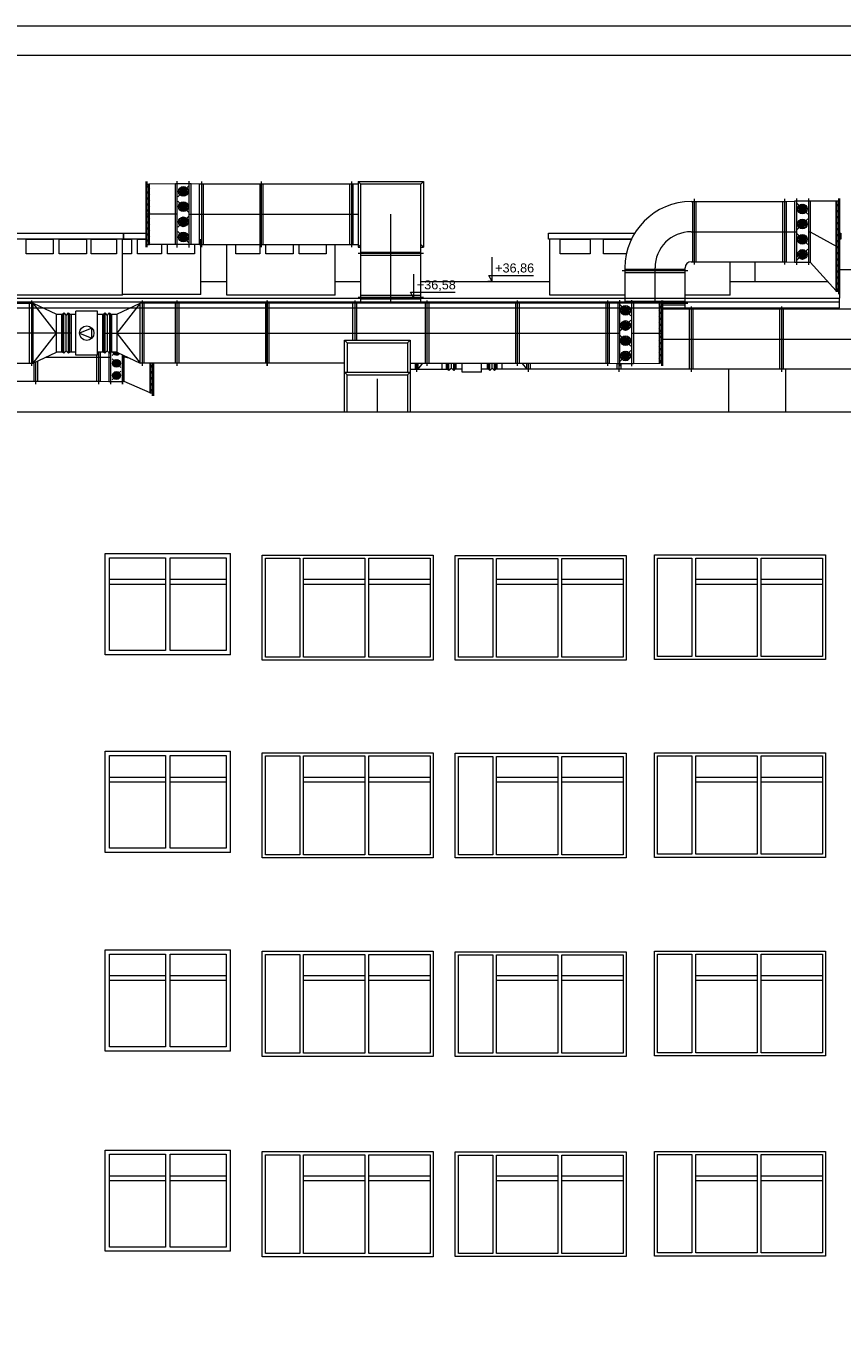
# Paper-space layout 'A-43 ELEWACJE' of a CAD drawing. Header units: millimetres. Extents: x -1100 to 1100, y 0 to 900.
# Tile 12 of 24: x 214 to 349, y 685 to 900. Entities that reach past the tile are written whole.
import ezdxf
from ezdxf.xclip import XClip

# ---------------------------------------------------------------- set-up
doc = ezdxf.new("R2010")
doc.units = ezdxf.units.MM
doc.header["$MEASUREMENT"] = 0
doc.header["$XCLIPFRAME"] = 0
for name, pattern in [('DASHDOT', [254, 127, -63.5, 0, -63.5]), ('DASHED', [2000, 1000, -1000]), ('DO', [40000, 30000, -5000, 0, -5000])]:
    doc.linetypes.add(name, pattern=pattern)
for name, color, linetype, lineweight in [('A_Arkusz_Nr_pióra__1', 7, 'Continuous', 20), ('A_ściany_Nr_pióra__1', 7, 'Continuous', 20), ('A_ściany_Nr_pióra__2', 8, 'Continuous', 13), ('A_ściany_Nr_pióra__3', 252, 'Continuous', 13)]:
    doc.layers.add(name, color=color, linetype=linetype, lineweight=lineweight)
for name, color, linetype, lineweight, true_color in [('A_sanitarne_Nr_pióra__6', 7, 'Continuous', 13, 0xa9a9a9), ('A_wymiary_Nr_pióra__7', 7, 'Continuous', 18, 0x171717), ('A_ściany_Nr_pióra__7', 7, 'Continuous', 18, 0x171717)]:
    doc.layers.add(name, color=color, linetype=linetype, lineweight=lineweight, true_color=true_color)
doc.styles.add('STYL_AUTOMATYCZNY_4', font='arial.ttf')

# ---------------------------------------------------------------- blocks, each defined once
blk = doc.blocks.new('Rysunek_3_3', base_point=(-1601.65, 1773.94))
at = {"layer": 'A_sanitarne_Nr_pióra__6', "color": 253, "linetype": 'Continuous', "lineweight": 13, "true_color": 0xa9a9a9}
for p, q in [((233.65, 863.26), (233.65, 874.16)), ((233.8, 863.26), (233.8, 874.16)), ((233.8, 873.71), (234.2, 873.71)), ((238.5, 873.76), (234.1, 873.71)), ((234.1, 863.71), (234.1, 873.71)), ((234.2, 863.71), (234.2, 873.71)), ((238.5, 863.66), (238.5, 873.76)), ((241.1, 873.76), (238.5, 873.76)), ((238.8, 863.21), (238.8, 874.21)), ((238.91, 871.61), (240.69, 873.39)), ((238.99, 872.5), (240.61, 872.5)), ((239.03, 872.75), (240.57, 872.25)), ((239.03, 872.25), (240.57, 872.75)), ((239.15, 872.97), (240.45, 872.03)), ((239.15, 872.03), (240.45, 872.97)), ((239.32, 873.15), (240.27, 871.85)), ((239.32, 871.85), (240.27, 873.15)), ((239.55, 873.27), (240.05, 871.73)), ((239.55, 871.73), (240.05, 873.27)), ((239.8, 873.31), (239.8, 871.69)), ((240.8, 863.21), (240.8, 874.21)), ((242.5, 873.71), (241.1, 873.76)), ((241.1, 863.66), (241.1, 873.76)), ((242.5, 863.71), (242.5, 873.71)), ((268.85, 873.71), (242.5, 873.71)), ((242.8, 874.16), (242.8, 863.26)), ((243.1, 873.71), (243.1, 863.71)), ((252.5, 873.71), (252.5, 863.71)), ((252.8, 863.26), (252.8, 874.16)), ((253.1, 863.71), (253.1, 873.71)), ((267.5, 863.71), (267.5, 873.71)), ((267.8, 863.26), (267.8, 874.16)), ((268, 873.71), (268, 863.71)), ((268.85, 874.16), (269.3, 873.71)), ((268.85, 874.16), (279.75, 874.16)), ((268.85, 874.16), (268.85, 863.26)), ((279.3, 873.71), (269.3, 873.71)), ((269.3, 853.96), (269.3, 873.71)), ((279.3, 873.71), (279.75, 874.16)), ((279.3, 853.96), (279.3, 873.71)), ((279.75, 874.16), (279.75, 863.26)), ((240.69, 869.08), (238.91, 870.87)), ((238.99, 869.98), (240.61, 869.98)), ((239.03, 870.22), (240.57, 869.73)), ((239.03, 869.73), (240.57, 870.22)), ((239.15, 870.45), (240.45, 869.5)), ((239.15, 869.5), (240.45, 870.45)), ((239.32, 870.63), (240.27, 869.32)), ((239.32, 869.32), (240.27, 870.63)), ((239.55, 870.74), (240.05, 869.21)), ((239.55, 869.21), (240.05, 870.74)), ((239.8, 870.78), (239.8, 869.17)), ((324.2, 870.81), (340, 870.81)), ((324.5, 860.81), (324.5, 870.81)), ((324.7, 871.26), (324.7, 860.36)), ((325, 870.81), (325, 860.81)), ((339.4, 870.81), (339.4, 860.81)), ((339.7, 871.26), (339.7, 860.36)), ((340, 870.81), (341.4, 870.86)), ((340, 870.81), (340, 860.81)), ((348.7, 870.86), (341.4, 870.86)), ((341.4, 870.86), (341.4, 860.76)), ((341.7, 871.31), (341.7, 860.31)), ((341.81, 870.49), (343.59, 868.71)), ((343.35, 869.13), (342.05, 870.07)), ((343.35, 870.07), (342.05, 869.13)), ((343.18, 868.95), (342.23, 870.25)), ((343.18, 870.25), (342.23, 868.95)), ((342.95, 868.83), (342.45, 870.37)), ((342.95, 870.37), (342.45, 868.83)), ((342.7, 868.79), (342.7, 870.41)), ((343.7, 871.31), (343.7, 860.31)), ((344, 870.86), (344, 860.76)), ((348.3, 855.86), (348.3, 870.86)), ((348.4, 870.86), (348.4, 855.86)), ((348.7, 871.31), (348.7, 855.41)), ((348.85, 871.31), (348.85, 855.41)), ((238.91, 866.56), (240.69, 868.34)), ((239.15, 867.92), (240.45, 866.98)), ((239.15, 866.98), (240.45, 867.92)), ((239.32, 868.1), (240.27, 866.8)), ((239.32, 866.8), (240.27, 868.1)), ((239.55, 868.22), (240.05, 866.68)), ((239.55, 866.68), (240.05, 868.22)), ((239.8, 868.26), (239.8, 866.64)), ((343.59, 867.97), (341.81, 866.18)), ((343.51, 869.6), (341.89, 869.6)), ((343.47, 869.35), (341.93, 869.85)), ((343.47, 869.85), (341.93, 869.35)), ((342.95, 866.31), (342.45, 867.84)), ((342.95, 867.84), (342.45, 866.31)), ((342.7, 866.27), (342.7, 867.88)), ((240.69, 864.03), (238.91, 865.82)), ((238.99, 867.45), (240.61, 867.45)), ((239.03, 867.7), (240.57, 867.2)), ((239.03, 867.2), (240.57, 867.7)), ((239.55, 865.69), (240.05, 864.16)), ((239.55, 864.16), (240.05, 865.69)), ((239.8, 865.73), (239.8, 864.12)), ((343.51, 867.08), (341.89, 867.08)), ((343.47, 866.83), (341.93, 867.32)), ((343.47, 867.32), (341.93, 866.83)), ((343.35, 866.6), (342.05, 867.55)), ((343.35, 867.55), (342.05, 866.6)), ((343.18, 866.42), (342.23, 867.73)), ((343.18, 867.73), (342.23, 866.42)), ((233.8, 863.71), (234.2, 863.71)), ((238.5, 863.66), (234.1, 863.71)), ((241.1, 863.66), (238.5, 863.66)), ((238.99, 864.93), (240.61, 864.93)), ((239.03, 865.17), (240.57, 864.68)), ((239.03, 864.68), (240.57, 865.17)), ((239.15, 865.4), (240.45, 864.45)), ((239.15, 864.45), (240.45, 865.4)), ((239.32, 865.58), (240.27, 864.27)), ((239.32, 864.27), (240.27, 865.58)), ((242.5, 863.71), (241.1, 863.66)), ((242.5, 863.71), (268.85, 863.71)), ((268.85, 863.26), (269.3, 863.71)), ((279.75, 863.26), (279.3, 863.71)), ((341.81, 865.44), (343.59, 863.66)), ((343.51, 864.55), (341.89, 864.55)), ((343.47, 864.3), (341.93, 864.8)), ((343.47, 864.8), (341.93, 864.3)), ((343.35, 864.08), (342.05, 865.02)), ((343.35, 865.02), (342.05, 864.08)), ((343.18, 863.9), (342.23, 865.2)), ((343.18, 865.2), (342.23, 863.9)), ((342.95, 863.78), (342.45, 865.32)), ((342.95, 865.32), (342.45, 863.78)), ((342.7, 863.74), (342.7, 865.36)), ((268.85, 863.26), (269.3, 863.26)), ((279.75, 862.21), (268.85, 862.21)), ((269.3, 862.41), (279.3, 862.41)), ((269.3, 861.91), (279.3, 861.91)), ((279.3, 863.26), (279.75, 863.26)), ((343.59, 862.92), (341.81, 861.13)), ((343.51, 862.03), (341.89, 862.03)), ((343.47, 861.78), (341.93, 862.27)), ((343.47, 862.27), (341.93, 861.78)), ((343.35, 861.55), (342.05, 862.5)), ((343.35, 862.5), (342.05, 861.55)), ((343.18, 861.37), (342.23, 862.68)), ((343.18, 862.68), (342.23, 861.37)), ((342.95, 861.26), (342.45, 862.79)), ((342.95, 862.79), (342.45, 861.26)), ((342.7, 861.22), (342.7, 862.83)), ((323.65, 859.31), (312.75, 859.31)), ((313.2, 859.81), (313.2, 854.01)), ((323.2, 859.51), (313.2, 859.51)), ((323.2, 852.96), (323.2, 859.81)), ((324.2, 860.81), (340, 860.81)), ((340, 860.81), (341.4, 860.76)), ((341.4, 860.76), (344, 860.76)), ((344, 860.76), (348.3, 855.97)), ((313.2, 859.01), (323.2, 859.01)), ((268.85, 854.96), (279.75, 854.96)), ((269.3, 855.26), (279.3, 855.26)), ((348.7, 855.86), (348.3, 855.86)), ((197.25, 853.96), (214.85, 853.96)), ((214.25, 843.96), (214.25, 853.96)), ((214.55, 854.41), (214.55, 843.51)), ((218.75, 848.96), (214.85, 853.96)), ((214.85, 853.96), (218.75, 852.11)), ((214.85, 843.96), (214.85, 853.96)), ((228.75, 852.11), (232.65, 853.96)), ((232.65, 853.96), (228.75, 848.96)), ((232.65, 843.96), (232.65, 853.96)), ((310.6, 853.96), (232.65, 853.96)), ((232.95, 854.41), (232.95, 843.51)), ((233.25, 853.96), (233.25, 843.96)), ((238.45, 853.96), (238.45, 843.96)), ((238.75, 854.41), (238.75, 843.51)), ((239.05, 853.96), (239.05, 843.96)), ((253.45, 853.96), (253.45, 843.96)), ((253.75, 854.41), (253.75, 843.51)), ((253.75, 843.51), (253.75, 854.41)), ((254.05, 843.96), (254.05, 853.96)), ((268, 847.81), (268, 853.96)), ((268.3, 854.41), (268.3, 847.81)), ((268.6, 853.96), (268.6, 847.81)), ((269.3, 854.66), (279.3, 854.66)), ((280, 853.96), (280, 843.96)), ((280.3, 854.41), (280.3, 843.51)), ((280.6, 853.96), (280.6, 843.96)), ((295, 853.96), (295, 843.96)), ((295.3, 854.41), (295.3, 843.51)), ((295.6, 853.96), (295.6, 843.96)), ((310, 853.96), (310, 843.96)), ((310.3, 854.41), (310.3, 843.51)), ((310.6, 853.96), (312, 854.01)), ((310.6, 853.96), (310.6, 843.96)), ((312, 854.01), (314.6, 854.01)), ((312, 854.01), (312, 843.91)), ((312.3, 854.46), (312.3, 843.46)), ((312.41, 853.64), (314.19, 851.86)), ((314.11, 852.75), (312.49, 852.75)), ((314.07, 852.5), (312.53, 853)), ((314.07, 853), (312.53, 852.5)), ((313.95, 852.28), (312.65, 853.22)), ((313.95, 853.22), (312.65, 852.28)), ((313.77, 852.1), (312.82, 853.4)), ((313.77, 853.4), (312.82, 852.1)), ((313.55, 851.98), (313.05, 853.52)), ((313.55, 853.52), (313.05, 851.98)), ((313.2, 854.26), (323.2, 854.26)), ((313.3, 851.94), (313.3, 853.56)), ((314.3, 854.46), (314.3, 843.46)), ((314.6, 854.01), (319, 853.96)), ((314.6, 854.01), (314.6, 843.91)), ((319.3, 853.96), (318.9, 853.96)), ((318.9, 853.96), (318.9, 843.96)), ((319, 853.96), (319, 843.96)), ((319.3, 854.41), (319.3, 843.51)), ((319.3, 853.96), (323.65, 853.96)), ((319.3, 853.66), (323.2, 853.66)), ((383.65, 852.96), (319.3, 852.96)), ((319.45, 854.41), (319.45, 843.51)), ((323.9, 852.96), (323.9, 842.96)), ((324.2, 853.41), (324.2, 842.51)), ((324.5, 852.96), (324.5, 842.96)), ((338.9, 852.96), (338.9, 842.96)), ((339.2, 853.41), (339.2, 842.51)), ((339.5, 852.96), (339.5, 842.96)), ((218.75, 845.81), (218.75, 852.11)), ((218.75, 852.11), (219.75, 852.11)), ((219.55, 852.11), (219.55, 845.81)), ((219.75, 852.11), (219.95, 852.31)), ((219.75, 845.81), (219.75, 852.11)), ((219.95, 845.61), (219.95, 852.31)), ((219.95, 852.31), (220.35, 851.91)), ((220.35, 851.91), (220.75, 852.31)), ((220.35, 846.01), (220.35, 851.91)), ((220.75, 845.61), (220.75, 852.31)), ((220.75, 852.31), (220.95, 852.11)), ((220.95, 845.81), (220.95, 852.11)), ((220.95, 852.11), (221.95, 852.11)), ((221.15, 852.11), (221.15, 845.81)), ((221.95, 845.31), (221.95, 852.61)), ((225.55, 852.61), (221.95, 852.61)), ((225.55, 845.31), (225.55, 852.61)), ((225.55, 852.11), (226.55, 852.11)), ((226.35, 852.11), (226.35, 845.81)), ((226.55, 852.11), (226.75, 852.31)), ((226.55, 852.11), (226.55, 845.81)), ((226.75, 852.31), (227.15, 851.91)), ((226.75, 852.31), (226.75, 845.61)), ((227.15, 851.91), (227.55, 852.31)), ((227.15, 851.91), (227.15, 846.01)), ((227.55, 852.31), (227.75, 852.11)), ((227.55, 852.31), (227.55, 845.61)), ((227.75, 852.11), (228.75, 852.11)), ((227.75, 852.11), (227.75, 845.81)), ((227.95, 845.81), (227.95, 852.11)), ((228.75, 852.11), (228.75, 845.81)), ((314.19, 851.12), (312.41, 849.33)), ((313.95, 849.75), (312.65, 850.7)), ((313.95, 850.7), (312.65, 849.75)), ((313.77, 849.57), (312.82, 850.88)), ((313.77, 850.88), (312.82, 849.57)), ((313.55, 849.46), (313.05, 850.99)), ((313.55, 850.99), (313.05, 849.46)), ((313.3, 849.42), (313.3, 851.03)), ((214.85, 843.96), (218.75, 848.96)), ((224.6, 849.81), (222.55, 848.96)), ((222.55, 848.96), (224.6, 848.11)), ((224.6, 848.11), (224.6, 849.81)), ((228.75, 848.96), (232.65, 843.96)), ((312.41, 848.59), (314.19, 846.81)), ((314.11, 850.23), (312.49, 850.23)), ((314.07, 849.98), (312.53, 850.47)), ((314.07, 850.47), (312.53, 849.98)), ((313.55, 846.93), (313.05, 848.47)), ((313.55, 848.47), (313.05, 846.93)), ((313.3, 846.89), (313.3, 848.51)), ((267.05, 847.36), (266.6, 847.81)), ((266.6, 847.81), (277.5, 847.81)), ((266.6, 835.84), (266.6, 847.81)), ((267.05, 847.36), (277.05, 847.36)), ((267.05, 847.36), (267.05, 842.46)), ((277.5, 847.81), (277.05, 847.36)), ((277.05, 847.36), (277.05, 842.46)), ((277.5, 847.81), (277.5, 835.84)), ((314.11, 847.7), (312.49, 847.7)), ((314.07, 847.45), (312.53, 847.95)), ((314.07, 847.95), (312.53, 847.45)), ((313.95, 847.23), (312.65, 848.17)), ((313.95, 848.17), (312.65, 847.23)), ((313.77, 847.05), (312.82, 848.35)), ((313.77, 848.35), (312.82, 847.05)), ((214.85, 843.96), (218.75, 845.81)), ((215.26, 844.15), (215.26, 840.51)), ((215.56, 844.3), (215.56, 840.96)), ((219.75, 845.81), (218.75, 845.81)), ((219.95, 845.61), (219.75, 845.81)), ((220.35, 846.01), (219.95, 845.61)), ((220.75, 845.61), (220.35, 846.01)), ((220.95, 845.81), (220.75, 845.61)), ((221.95, 845.81), (220.95, 845.81)), ((225.55, 845.31), (221.95, 845.31)), ((225.4, 845.31), (225.4, 840.96)), ((226.55, 845.81), (225.55, 845.81)), ((225.7, 845.81), (225.7, 840.51)), ((226, 845.81), (226, 840.96)), ((226.75, 845.61), (226.55, 845.81)), ((227.15, 846.01), (226.75, 845.61)), ((227.55, 845.61), (227.15, 846.01)), ((227.4, 845.77), (227.4, 840.91)), ((227.75, 845.81), (227.55, 845.61)), ((227.7, 845.76), (227.7, 840.46)), ((228.75, 845.81), (227.75, 845.81)), ((228.54, 845.81), (227.98, 845.26)), ((227.98, 844.67), (229.41, 843.23)), ((228.2, 845.81), (228.08, 845.77)), ((229.32, 843.75), (228.08, 844.15)), ((229.32, 844.15), (228.08, 843.75)), ((228.48, 845.81), (228.17, 845.59)), ((229.22, 843.57), (228.17, 844.33)), ((229.22, 844.33), (228.17, 843.57)), ((228.58, 845.81), (228.32, 845.45)), ((229.08, 843.43), (228.32, 844.47)), ((229.08, 844.47), (228.32, 843.43)), ((228.65, 845.81), (228.5, 845.36)), ((228.9, 843.33), (228.5, 844.57)), ((228.9, 844.57), (228.5, 843.33)), ((228.7, 845.81), (228.7, 845.33)), ((228.7, 843.3), (228.7, 844.6)), ((228.75, 845.81), (232.65, 843.96)), ((228.75, 845.81), (228.9, 845.36)), ((228.85, 845.77), (229.08, 845.45)), ((229.7, 840.46), (229.7, 845.36)), ((229.7, 845.36), (229.7, 840.46)), ((230, 840.91), (230, 845.22)), ((314.19, 846.07), (312.41, 844.28)), ((314.11, 845.18), (312.49, 845.18)), ((314.07, 844.93), (312.53, 845.42)), ((314.07, 845.42), (312.53, 844.93)), ((313.95, 844.7), (312.65, 845.65)), ((313.95, 845.65), (312.65, 844.7)), ((313.77, 844.52), (312.82, 845.83)), ((313.77, 845.83), (312.82, 844.52)), ((313.55, 844.41), (313.05, 845.94)), ((313.55, 845.94), (313.05, 844.41)), ((313.3, 844.37), (313.3, 845.98)), ((197.25, 843.96), (214.85, 843.96)), ((214.96, 844.01), (214.96, 840.96)), ((229.41, 842.64), (227.98, 841.21)), ((229.35, 843.95), (228.05, 843.95)), ((229.32, 841.72), (228.08, 842.13)), ((229.32, 842.13), (228.08, 841.72)), ((229.22, 841.54), (228.17, 842.31)), ((229.22, 842.31), (228.17, 841.54)), ((229.08, 841.4), (228.32, 842.45)), ((229.08, 842.45), (228.32, 841.4)), ((228.9, 841.31), (228.5, 842.54)), ((228.9, 842.54), (228.5, 841.31)), ((228.7, 841.28), (228.7, 842.57)), ((266.6, 843.96), (232.65, 843.96)), ((234.3, 839.01), (234.3, 843.96)), ((234.4, 839.01), (234.4, 843.96)), ((234.7, 838.56), (234.7, 843.96)), ((234.85, 843.96), (234.85, 838.56)), ((266.6, 842.46), (267.05, 842.01)), ((266.6, 842.46), (277.5, 842.46)), ((267.05, 842.96), (267.05, 842.96)), ((267.05, 842.01), (277.05, 842.01)), ((267.05, 835.84), (267.05, 842.01)), ((277.5, 842.46), (277.05, 842.01)), ((277.05, 842.01), (277.05, 835.84)), ((277.5, 843.96), (310.6, 843.96)), ((277.5, 842.96), (283.75, 842.96)), ((278.35, 843.96), (278.35, 842.96)), ((278.55, 843.96), (278.55, 842.51)), ((278.85, 842.96), (279.63, 843.96)), ((278.85, 842.96), (278.85, 843.96)), ((282.75, 843.96), (282.75, 842.96)), ((283.55, 842.96), (283.55, 843.96)), ((283.75, 842.96), (283.75, 843.96)), ((283.95, 842.76), (283.75, 842.96)), ((283.95, 842.76), (283.95, 843.96)), ((284.35, 843.16), (283.95, 842.76)), ((284.35, 843.16), (284.35, 843.96)), ((284.75, 842.76), (284.35, 843.16)), ((284.75, 842.76), (284.75, 843.96)), ((284.95, 842.96), (284.75, 842.76)), ((284.95, 842.96), (284.95, 843.96)), ((286.15, 842.96), (284.95, 842.96)), ((285.15, 842.96), (285.15, 843.96)), ((286.15, 842.46), (286.15, 843.96)), ((289.35, 842.46), (286.15, 842.46)), ((289.35, 842.46), (289.35, 843.96)), ((290.55, 842.96), (289.35, 842.96)), ((290.35, 842.96), (290.35, 843.96)), ((290.55, 842.96), (290.55, 843.96)), ((290.75, 842.76), (290.55, 842.96)), ((290.75, 842.76), (290.75, 843.96)), ((291.15, 843.16), (290.75, 842.76)), ((291.15, 843.16), (291.15, 843.96)), ((291.55, 842.76), (291.15, 843.16)), ((291.55, 842.76), (291.55, 843.96)), ((291.75, 842.96), (291.55, 842.76)), ((291.75, 842.96), (291.75, 843.96)), ((383.65, 842.96), (291.75, 842.96)), ((291.95, 842.96), (291.95, 843.96)), ((292.75, 843.96), (292.75, 842.96)), ((296.07, 843.96), (296.9, 842.96)), ((296.9, 842.96), (296.9, 843.96)), ((297.2, 842.51), (297.2, 843.96)), ((297.5, 842.96), (297.5, 843.96)), ((310.6, 843.96), (312, 843.91)), ((311.9, 842.96), (311.9, 843.92)), ((312, 843.91), (314.6, 843.91)), ((312.2, 843.91), (312.2, 842.51)), ((312.5, 843.91), (312.5, 842.96)), ((314.6, 843.91), (319, 843.96)), ((319.3, 843.96), (318.9, 843.96)), ((172.05, 840.96), (226, 840.96)), ((226, 840.96), (227.4, 840.91)), ((227.4, 840.91), (229.7, 840.91)), ((229.35, 841.93), (228.05, 841.93)), ((230, 840.91), (229.7, 840.91)), ((234.3, 839.06), (230, 840.91)), ((234.7, 839.01), (234.3, 839.01))]:
    blk.add_line(p, q, dxfattribs=at)
at = {"layer": 'A_sanitarne_Nr_pióra__6', "color": 253, "linetype": 'DASHED', "lineweight": 13, "true_color": 0xa9a9a9}
for p, q in [((233.8, 873.46), (234.2, 872.91)), ((233.8, 872.46), (234.2, 871.91)), ((233.8, 871.46), (234.2, 870.91)), ((233.8, 870.46), (234.2, 869.91)), ((348.7, 870.11), (348.3, 870.66)), ((233.8, 869.46), (234.2, 868.91)), ((233.8, 868.46), (234.2, 867.91)), ((348.7, 869.11), (348.3, 869.66)), ((348.7, 868.11), (348.3, 868.66)), ((233.8, 867.46), (234.2, 866.91)), ((233.8, 866.46), (234.2, 865.91)), ((348.7, 867.11), (348.3, 867.66)), ((348.7, 866.11), (348.3, 866.66)), ((348.7, 865.11), (348.3, 865.66)), ((233.8, 865.46), (234.2, 864.91)), ((233.8, 864.46), (234.2, 863.91)), ((348.7, 864.11), (348.3, 864.66)), ((348.7, 863.11), (348.3, 863.66)), ((348.7, 862.11), (348.3, 862.66)), ((348.7, 861.11), (348.3, 861.66)), ((348.7, 860.11), (348.3, 860.66)), ((348.7, 859.11), (348.3, 859.66)), ((348.7, 858.11), (348.3, 858.66)), ((348.7, 857.11), (348.3, 857.66)), ((348.7, 856.11), (348.3, 856.66)), ((319.3, 853.21), (318.9, 853.76)), ((319.3, 852.21), (318.9, 852.76)), ((319.3, 851.21), (318.9, 851.76)), ((319.3, 850.21), (318.9, 850.76)), ((234.85, 849.01), (234.85, 848.96)), ((319.3, 849.21), (318.9, 849.76)), ((319.3, 848.21), (318.9, 848.76)), ((319.3, 847.21), (318.9, 847.76)), ((319.3, 846.21), (318.9, 846.76)), ((319.3, 845.21), (318.9, 845.76)), ((319.3, 844.21), (318.9, 844.76)), ((234.7, 843.26), (234.3, 843.81)), ((234.7, 842.26), (234.3, 842.81)), ((234.7, 841.26), (234.3, 841.81)), ((234.7, 840.26), (234.3, 840.81)), ((234.7, 839.26), (234.3, 839.81))]:
    blk.add_line(p, q, dxfattribs=at)
at = {"layer": 'A_sanitarne_Nr_pióra__6', "color": 253, "linetype": 'DASHDOT', "lineweight": 13, "true_color": 0xa9a9a9}
for p, q in [((238.8, 868.71), (233.8, 868.71)), ((240.8, 868.71), (268.85, 868.71)), ((274.3, 853.96), (274.3, 868.71)), ((324.2, 865.81), (341.7, 865.81)), ((343.7, 865.81), (344, 865.81)), ((344, 865.81), (348.4, 863.36)), ((348.4, 863.36), (348.7, 863.36)), ((318.2, 853.97), (318.2, 859.81)), ((226.35, 848.96), (312.3, 848.96)), ((314.3, 848.96), (319.3, 848.96)), ((319.3, 847.96), (383.65, 847.96)), ((216.96, 844.96), (227.7, 844.96)), ((230, 844.96), (229.7, 844.96)), ((231, 844.75), (230, 844.96)), ((272.05, 841.36), (272.05, 835.84))]:
    blk.add_line(p, q, dxfattribs=at)
at = {"layer": 'A_sanitarne_Nr_pióra__6', "color": 253, "linetype": 'DO', "lineweight": 13, "true_color": 0xa9a9a9}
blk.add_line((221.15, 848.96), (202.25, 848.96), dxfattribs=at)
at = {"layer": 'A_sanitarne_Nr_pióra__6', "color": 253, "linetype": 'Continuous', "lineweight": 13, "true_color": 0xa9a9a9}
for centre, radius in [((239.8, 872.5), 0.808), ((239.8, 869.98), 0.808), ((342.7, 869.6), 0.808), ((239.8, 867.45), 0.808), ((342.7, 867.08), 0.808), ((239.8, 864.93), 0.808), ((342.7, 864.55), 0.808), ((342.7, 862.03), 0.808), ((313.3, 852.75), 0.808), ((313.3, 850.23), 0.808), ((223.75, 848.96), 1.2), ((313.3, 847.7), 0.808), ((228.7, 843.95), 0.648), ((313.3, 845.18), 0.808), ((228.7, 841.93), 0.648)]:
    blk.add_circle(centre, radius, dxfattribs=at)
for centre, radius, start, end in [((324.2, 859.81), 11, 90, 180), ((324.2, 859.81), 1, 90, 180), ((228.7, 845.98), 0.648, 194.5225, 323.6781)]:
    blk.add_arc(centre, radius, start, end, dxfattribs=at)
at = {"layer": 'A_sanitarne_Nr_pióra__6', "color": 253, "linetype": 'DASHDOT', "lineweight": 13, "true_color": 0xa9a9a9}
blk.add_arc((324.2, 859.81), 6, 90, 180, dxfattribs=at)
at = {"layer": 'A_wymiary_Nr_pióra__7', "color": 250, "linetype": 'Continuous', "lineweight": 18, "true_color": 0x171717}
for p, q in [((291.14, 857.56), (291.14, 861.56)), ((278.12, 854.76), (278.12, 858.76)), ((291.14, 857.56), (290.39, 857.56)), ((291.14, 857.56), (290.56, 858.56)), ((290.56, 858.56), (291.14, 858.56)), ((291.14, 858.56), (297.99, 858.56)), ((291.14, 857.56), (291.89, 857.56)), ((278.12, 854.76), (277.54, 855.76)), ((277.54, 855.76), (278.12, 855.76)), ((278.12, 855.76), (284.97, 855.76)), ((278.12, 854.76), (277.37, 854.76)), ((278.12, 854.76), (278.87, 854.76))]:
    blk.add_line(p, q, dxfattribs=at)
at = {"layer": 'A_ściany_Nr_pióra__1', "color": 7, "linetype": 'Continuous', "lineweight": 20}
for p, q in [((348.87, 859.56), (351.03, 859.56)), ((348.87, 859.56), (348.87, 854.76)), ((242.69, 857.56), (247.04, 857.56)), ((265.06, 857.56), (269.3, 857.56)), ((279.3, 857.56), (300.71, 857.56)), ((330.71, 857.56), (346.87, 857.56)), ((131.27, 854.76), (348.87, 854.76)), ((550.62, 835.84), (82.22, 835.84))]:
    blk.add_line(p, q, dxfattribs=at)
at = {"layer": 'A_ściany_Nr_pióra__2', "color": 8, "linetype": 'Continuous', "lineweight": 13}
for p, q in [((229.69, 855.25), (229.69, 864.56)), ((242.69, 855.37), (242.69, 864.56)), ((247.04, 855.25), (247.04, 863.71)), ((265.06, 855.25), (265.06, 863.71)), ((300.71, 855.25), (300.71, 864.56)), ((348.87, 857.56), (348.87, 864.56)), ((330.71, 855.25), (330.71, 860.81)), ((334.83, 857.56), (334.83, 860.81)), ((229.69, 855.25), (207.69, 855.25)), ((242.69, 855.37), (229.69, 855.37)), ((265.06, 855.25), (247.04, 855.25)), ((313.2, 855.25), (300.71, 855.25)), ((330.71, 855.25), (323.2, 855.25)), ((131.27, 854.16), (348.87, 854.16)), ((131.27, 853.16), (348.87, 853.16)), ((348.87, 853.16), (348.87, 854.76))]:
    blk.add_line(p, q, dxfattribs=at)
at = {"layer": 'A_ściany_Nr_pióra__2', "color": 8, "linetype": 'Continuous', "lineweight": 13, "flags": 128}
for points in [[(207.7, 865.56), (229.89, 865.56), (229.89, 864.56), (207.7, 864.56)], [(233.65, 864.56), (229.89, 864.56), (229.89, 865.56), (233.65, 865.56)], [(236.19, 863.69), (236.19, 862.16), (232.19, 862.16), (232.19, 864.56), (233.65, 864.56)], [(241.69, 863.66), (241.69, 862.16), (237.19, 862.16), (237.19, 863.66)], [(252.54, 863.71), (252.54, 862.16), (248.54, 862.16), (248.54, 863.71)], [(258.04, 863.71), (258.04, 862.16), (253.54, 862.16), (253.54, 863.71)], [(263.54, 863.71), (263.54, 862.16), (259.04, 862.16), (259.04, 863.71)], [(314.28, 864.56), (300.51, 864.56), (300.51, 865.56), (314.82, 865.56)], [(313.46, 862.16), (309.61, 862.16), (309.61, 864.56), (314.28, 864.56)], [(348.85, 865.56), (349.07, 865.56), (349.07, 864.56), (348.85, 864.56)]]:
    blk.add_lwpolyline(points, dxfattribs=at)
for points in [[(213.69, 864.56), (218.19, 864.56), (218.19, 862.16), (213.69, 862.16)], [(219.19, 864.56), (223.69, 864.56), (223.69, 862.16), (219.19, 862.16)], [(224.47, 864.56), (228.69, 864.56), (228.69, 862.16), (224.47, 862.16)], [(229.69, 864.56), (231.19, 864.56), (231.19, 862.16), (229.69, 862.16)], [(302.41, 864.56), (307.41, 864.56), (307.41, 862.16), (302.41, 862.16)]]:
    blk.add_lwpolyline(points, close=True, dxfattribs=at)
at = {"layer": 'A_ściany_Nr_pióra__3', "color": 252, "linetype": 'Continuous', "lineweight": 13}
for p, q in [((226.83, 812.34), (247.63, 812.34)), ((226.83, 795.52), (226.83, 812.34)), ((247.63, 795.52), (247.63, 812.34)), ((252.92, 794.62), (252.92, 812.09)), ((252.92, 812.09), (281.35, 812.09)), ((281.35, 812.09), (281.35, 794.62)), ((285, 794.63), (285, 812.03)), ((285, 812.03), (313.4, 812.03)), ((313.4, 812.03), (313.4, 794.63)), ((318.1, 794.72), (318.1, 812.11)), ((318.1, 812.11), (346.56, 812.11)), ((346.56, 812.11), (346.56, 794.72)), ((227.53, 796.22), (227.53, 811.64)), ((227.53, 811.64), (236.83, 811.64)), ((236.83, 811.64), (236.83, 796.22)), ((237.63, 796.22), (237.63, 811.64)), ((237.63, 811.64), (246.93, 811.64)), ((246.93, 811.64), (246.93, 796.22)), ((253.45, 795.14), (253.45, 811.56)), ((253.45, 811.56), (259.15, 811.56)), ((259.15, 811.56), (259.15, 795.14)), ((259.8, 795.14), (259.8, 811.56)), ((259.8, 811.56), (270, 811.56)), ((270, 811.56), (270, 795.14)), ((270.65, 795.14), (270.65, 811.56)), ((270.65, 811.56), (280.83, 811.56)), ((280.83, 811.56), (280.83, 795.14)), ((285.53, 795.15), (285.53, 811.5)), ((285.53, 811.5), (291.23, 811.5)), ((291.23, 811.5), (291.23, 795.15)), ((291.88, 795.15), (291.88, 811.5)), ((291.88, 811.5), (302.05, 811.5)), ((302.05, 811.5), (302.05, 795.15)), ((302.7, 795.15), (302.7, 811.5)), ((302.7, 811.5), (312.88, 811.5)), ((312.88, 811.5), (312.88, 795.15)), ((318.63, 795.24), (318.63, 811.58)), ((318.63, 811.58), (324.33, 811.58)), ((324.33, 811.58), (324.33, 795.24)), ((324.98, 795.24), (324.98, 811.58)), ((324.98, 811.58), (335.18, 811.58)), ((335.18, 811.58), (335.18, 795.24)), ((335.83, 795.24), (335.83, 811.58)), ((335.83, 811.58), (346.04, 811.58)), ((346.04, 811.58), (346.04, 795.24)), ((236.83, 808.01), (227.53, 808.01)), ((246.93, 808.01), (237.63, 808.01)), ((270, 808.01), (259.8, 808.01)), ((280.83, 808.01), (270.65, 808.01)), ((302.05, 808.01), (291.88, 808.01)), ((312.88, 808.01), (302.7, 808.01)), ((335.18, 808.01), (324.98, 808.01)), ((346.04, 808.01), (335.83, 808.01)), ((236.83, 807.21), (227.53, 807.21)), ((246.93, 807.21), (237.63, 807.21)), ((270, 807.21), (259.8, 807.21)), ((280.83, 807.21), (270.65, 807.21)), ((302.05, 807.21), (291.88, 807.21)), ((312.88, 807.21), (302.7, 807.21)), ((335.18, 807.21), (324.98, 807.21)), ((346.04, 807.21), (335.83, 807.21)), ((247.63, 795.52), (226.83, 795.52)), ((236.83, 796.22), (227.53, 796.22)), ((246.93, 796.22), (237.63, 796.22)), ((281.35, 794.62), (252.92, 794.62)), ((259.15, 795.14), (253.45, 795.14)), ((270, 795.14), (259.8, 795.14)), ((280.83, 795.14), (270.65, 795.14)), ((313.4, 794.63), (285, 794.63)), ((291.23, 795.15), (285.53, 795.15)), ((302.05, 795.15), (291.88, 795.15)), ((312.88, 795.15), (302.7, 795.15)), ((346.56, 794.72), (318.1, 794.72)), ((324.33, 795.24), (318.63, 795.24)), ((335.18, 795.24), (324.98, 795.24)), ((346.04, 795.24), (335.83, 795.24)), ((226.83, 779.49), (247.63, 779.49)), ((226.83, 762.67), (226.83, 779.49)), ((227.53, 763.37), (227.53, 778.79)), ((227.53, 778.79), (236.83, 778.79)), ((236.83, 778.79), (236.83, 763.37)), ((237.63, 763.37), (237.63, 778.79)), ((237.63, 778.79), (246.93, 778.79)), ((246.93, 778.79), (246.93, 763.37)), ((247.63, 762.67), (247.63, 779.49)), ((252.92, 761.77), (252.92, 779.24)), ((252.92, 779.24), (281.35, 779.24)), ((253.45, 762.29), (253.45, 778.71)), ((253.45, 778.71), (259.15, 778.71)), ((259.15, 778.71), (259.15, 762.29)), ((259.8, 762.29), (259.8, 778.71)), ((259.8, 778.71), (270, 778.71)), ((270, 778.71), (270, 762.29)), ((270.65, 762.29), (270.65, 778.71)), ((270.65, 778.71), (280.83, 778.71)), ((280.83, 778.71), (280.83, 762.29)), ((281.35, 779.24), (281.35, 761.77)), ((285, 761.78), (285, 779.18)), ((285, 779.18), (313.4, 779.18)), ((285.53, 762.3), (285.53, 778.65)), ((285.53, 778.65), (291.23, 778.65)), ((291.23, 778.65), (291.23, 762.3)), ((291.88, 762.3), (291.88, 778.65)), ((291.88, 778.65), (302.05, 778.65)), ((302.05, 778.65), (302.05, 762.3)), ((302.7, 762.3), (302.7, 778.65)), ((302.7, 778.65), (312.88, 778.65)), ((312.88, 778.65), (312.88, 762.3)), ((313.4, 779.18), (313.4, 761.78)), ((318.1, 761.87), (318.1, 779.26)), ((318.1, 779.26), (346.56, 779.26)), ((318.63, 762.39), (318.63, 778.73)), ((318.63, 778.73), (324.33, 778.73)), ((324.33, 778.73), (324.33, 762.39)), ((324.98, 762.39), (324.98, 778.73)), ((324.98, 778.73), (335.18, 778.73)), ((335.18, 778.73), (335.18, 762.39)), ((335.83, 762.39), (335.83, 778.73)), ((335.83, 778.73), (346.04, 778.73)), ((346.04, 778.73), (346.04, 762.39)), ((346.56, 779.26), (346.56, 761.87)), ((236.83, 775.16), (227.53, 775.16)), ((236.83, 774.36), (227.53, 774.36)), ((246.93, 775.16), (237.63, 775.16)), ((246.93, 774.36), (237.63, 774.36)), ((270, 775.16), (259.8, 775.16)), ((270, 774.36), (259.8, 774.36)), ((280.83, 775.16), (270.65, 775.16)), ((280.83, 774.36), (270.65, 774.36)), ((302.05, 775.16), (291.88, 775.16)), ((302.05, 774.36), (291.88, 774.36)), ((312.88, 775.16), (302.7, 775.16)), ((312.88, 774.36), (302.7, 774.36)), ((335.18, 775.16), (324.98, 775.16)), ((335.18, 774.36), (324.98, 774.36)), ((346.04, 775.16), (335.83, 775.16)), ((346.04, 774.36), (335.83, 774.36)), ((247.63, 762.67), (226.83, 762.67)), ((236.83, 763.37), (227.53, 763.37)), ((246.93, 763.37), (237.63, 763.37)), ((291.23, 762.3), (285.53, 762.3)), ((302.05, 762.3), (291.88, 762.3)), ((312.88, 762.3), (302.7, 762.3)), ((324.33, 762.39), (318.63, 762.39)), ((335.18, 762.39), (324.98, 762.39)), ((346.04, 762.39), (335.83, 762.39)), ((281.35, 761.77), (252.92, 761.77)), ((259.15, 762.29), (253.45, 762.29)), ((270, 762.29), (259.8, 762.29)), ((280.83, 762.29), (270.65, 762.29)), ((313.4, 761.78), (285, 761.78)), ((346.56, 761.87), (318.1, 761.87)), ((226.83, 746.51), (247.63, 746.51)), ((226.83, 729.69), (226.83, 746.51)), ((227.53, 730.39), (227.53, 745.81)), ((227.53, 745.81), (236.83, 745.81)), ((236.83, 745.81), (236.83, 730.39)), ((237.63, 730.39), (237.63, 745.81)), ((237.63, 745.81), (246.93, 745.81)), ((246.93, 745.81), (246.93, 730.39)), ((247.63, 729.69), (247.63, 746.51)), ((252.92, 728.79), (252.92, 746.26)), ((252.92, 746.26), (281.35, 746.26)), ((253.45, 729.32), (253.45, 745.74)), ((253.45, 745.74), (259.15, 745.74)), ((259.15, 745.74), (259.15, 729.32)), ((259.8, 729.32), (259.8, 745.74)), ((259.8, 745.74), (270, 745.74)), ((270, 745.74), (270, 729.32)), ((270.65, 729.32), (270.65, 745.74)), ((270.65, 745.74), (280.83, 745.74)), ((280.83, 745.74), (280.83, 729.32)), ((281.35, 746.26), (281.35, 728.79)), ((285, 728.8), (285, 746.2)), ((285, 746.2), (313.4, 746.2)), ((285.53, 729.33), (285.53, 745.68)), ((285.53, 745.68), (291.23, 745.68)), ((291.23, 745.68), (291.23, 729.33)), ((291.88, 729.33), (291.88, 745.68)), ((291.88, 745.68), (302.05, 745.68)), ((302.05, 745.68), (302.05, 729.33)), ((302.7, 729.33), (302.7, 745.68)), ((302.7, 745.68), (312.88, 745.68)), ((312.88, 745.68), (312.88, 729.33)), ((313.4, 746.2), (313.4, 728.8)), ((318.1, 728.89), (318.1, 746.28)), ((318.1, 746.28), (346.56, 746.28)), ((318.63, 729.42), (318.63, 745.76)), ((318.63, 745.76), (324.33, 745.76)), ((324.33, 745.76), (324.33, 729.42)), ((324.98, 729.42), (324.98, 745.76)), ((324.98, 745.76), (335.18, 745.76)), ((335.18, 745.76), (335.18, 729.42)), ((335.83, 729.42), (335.83, 745.76)), ((335.83, 745.76), (346.04, 745.76)), ((346.04, 745.76), (346.04, 729.42)), ((346.56, 746.28), (346.56, 728.89)), ((236.83, 742.19), (227.53, 742.19)), ((236.83, 741.39), (227.53, 741.39)), ((246.93, 742.19), (237.63, 742.19)), ((246.93, 741.39), (237.63, 741.39)), ((270, 742.19), (259.8, 742.19)), ((270, 741.39), (259.8, 741.39)), ((280.83, 742.19), (270.65, 742.19)), ((280.83, 741.39), (270.65, 741.39)), ((302.05, 742.19), (291.88, 742.19)), ((302.05, 741.39), (291.88, 741.39)), ((312.88, 742.19), (302.7, 742.19)), ((312.88, 741.39), (302.7, 741.39)), ((335.18, 742.19), (324.98, 742.19)), ((335.18, 741.39), (324.98, 741.39)), ((346.04, 742.19), (335.83, 742.19)), ((346.04, 741.39), (335.83, 741.39)), ((236.83, 730.39), (227.53, 730.39)), ((246.93, 730.39), (237.63, 730.39)), ((247.63, 729.69), (226.83, 729.69)), ((281.35, 728.79), (252.92, 728.79)), ((259.15, 729.32), (253.45, 729.32)), ((270, 729.32), (259.8, 729.32)), ((280.83, 729.32), (270.65, 729.32)), ((313.4, 728.8), (285, 728.8)), ((291.23, 729.33), (285.53, 729.33)), ((302.05, 729.33), (291.88, 729.33)), ((312.88, 729.33), (302.7, 729.33)), ((346.56, 728.89), (318.1, 728.89)), ((324.33, 729.42), (318.63, 729.42)), ((335.18, 729.42), (324.98, 729.42)), ((346.04, 729.42), (335.83, 729.42)), ((226.83, 713.24), (247.63, 713.24)), ((226.83, 696.42), (226.83, 713.24)), ((247.63, 696.42), (247.63, 713.24)), ((252.92, 695.52), (252.92, 712.99)), ((252.92, 712.99), (281.35, 712.99)), ((281.35, 712.99), (281.35, 695.52)), ((285, 695.53), (285, 712.93)), ((285, 712.93), (313.4, 712.93)), ((313.4, 712.93), (313.4, 695.53)), ((318.1, 695.62), (318.1, 713.01)), ((318.1, 713.01), (346.56, 713.01)), ((346.56, 713.01), (346.56, 695.62)), ((227.53, 697.12), (227.53, 712.54)), ((227.53, 712.54), (236.83, 712.54)), ((236.83, 712.54), (236.83, 697.12)), ((237.63, 697.12), (237.63, 712.54)), ((237.63, 712.54), (246.93, 712.54)), ((246.93, 712.54), (246.93, 697.12)), ((253.45, 696.04), (253.45, 712.46)), ((253.45, 712.46), (259.15, 712.46)), ((259.15, 712.46), (259.15, 696.04)), ((259.8, 696.04), (259.8, 712.46)), ((259.8, 712.46), (270, 712.46)), ((270, 712.46), (270, 696.04)), ((270.65, 696.04), (270.65, 712.46)), ((270.65, 712.46), (280.83, 712.46)), ((280.83, 712.46), (280.83, 696.04)), ((285.53, 696.05), (285.53, 712.4)), ((285.53, 712.4), (291.23, 712.4)), ((291.23, 712.4), (291.23, 696.05)), ((291.88, 696.05), (291.88, 712.4)), ((291.88, 712.4), (302.05, 712.4)), ((302.05, 712.4), (302.05, 696.05)), ((302.7, 696.05), (302.7, 712.4)), ((302.7, 712.4), (312.88, 712.4)), ((312.88, 712.4), (312.88, 696.05)), ((318.63, 696.14), (318.63, 712.48)), ((318.63, 712.48), (324.33, 712.48)), ((324.33, 712.48), (324.33, 696.14)), ((324.98, 696.14), (324.98, 712.48)), ((324.98, 712.48), (335.18, 712.48)), ((335.18, 712.48), (335.18, 696.14)), ((335.83, 696.14), (335.83, 712.48)), ((335.83, 712.48), (346.04, 712.48)), ((346.04, 712.48), (346.04, 696.14)), ((236.83, 708.91), (227.53, 708.91)), ((246.93, 708.91), (237.63, 708.91)), ((270, 708.91), (259.8, 708.91)), ((280.83, 708.91), (270.65, 708.91)), ((302.05, 708.91), (291.88, 708.91)), ((312.88, 708.91), (302.7, 708.91)), ((335.18, 708.91), (324.98, 708.91)), ((346.04, 708.91), (335.83, 708.91)), ((236.83, 708.11), (227.53, 708.11)), ((246.93, 708.11), (237.63, 708.11)), ((270, 708.11), (259.8, 708.11)), ((280.83, 708.11), (270.65, 708.11)), ((302.05, 708.11), (291.88, 708.11)), ((312.88, 708.11), (302.7, 708.11)), ((335.18, 708.11), (324.98, 708.11)), ((346.04, 708.11), (335.83, 708.11)), ((247.63, 696.42), (226.83, 696.42)), ((236.83, 697.12), (227.53, 697.12)), ((246.93, 697.12), (237.63, 697.12)), ((259.15, 696.04), (253.45, 696.04)), ((270, 696.04), (259.8, 696.04)), ((280.83, 696.04), (270.65, 696.04)), ((291.23, 696.05), (285.53, 696.05)), ((302.05, 696.05), (291.88, 696.05)), ((312.88, 696.05), (302.7, 696.05)), ((346.56, 695.62), (318.1, 695.62)), ((324.33, 696.14), (318.63, 696.14)), ((335.18, 696.14), (324.98, 696.14)), ((346.04, 696.14), (335.83, 696.14)), ((281.35, 695.52), (252.92, 695.52)), ((313.4, 695.53), (285, 695.53))]:
    blk.add_line(p, q, dxfattribs=at)
at = {"layer": 'A_ściany_Nr_pióra__7', "color": 250, "linetype": 'Continuous', "lineweight": 18, "true_color": 0x171717}
for p, q in [((330.44, 835.84), (330.44, 842.96)), ((339.94, 835.84), (339.94, 842.96))]:
    blk.add_line(p, q, dxfattribs=at)
at = {"layer": 'A_wymiary_Nr_pióra__7', "color": 250, "linetype": 'Continuous', "lineweight": 18, "true_color": 0x171717, "char_height": 1.5, "width": 6.3492, "attachment_point": 7, "style": 'STYL_AUTOMATYCZNY_4'}
for s, insert in [('\\A1;{\\pql;\\fArial|b0|i0|c238|p0;\\W1.000000;+36,86}', (291.64, 858.76)), ('\\A1;{\\pql;\\fArial|b0|i0|c238|p0;\\W1.000000;+36,58}', (278.62, 855.96))]:
    blk.add_mtext(s, dxfattribs=dict(at, insert=insert))

psp = doc.layouts.new('A-43 ELEWACJE')

# ---------------------------------------------------------------- linework, layer by layer
at = {"layer": 'A_Arkusz_Nr_pióra__1', "color": 7, "linetype": 'Continuous', "lineweight": 20}
psp.add_line((1095.1, 895.1), (29.9, 895.1), dxfattribs=at)
at = {"layer": 'A_Arkusz_Nr_pióra__1', "color": 7, "linetype": 'Continuous', "lineweight": 20, "flags": 128}
psp.add_lwpolyline([(0, 900), (1100, 900), (1100, 0), (0, 0)], close=True, dxfattribs=at)

# ---------------------------------------------------------------- block references
at = {"color": 37, "linetype": 'Continuous', "lineweight": 5, "true_color": 0x656532}
ref = psp.add_blockref('Rysunek_3_3', (-1601.65, 1773.94), dxfattribs=at)
XClip(ref).set_block_clipping_path([(29.90003743, 461.5010082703), (682.6679508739, 894.3024396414)])

doc.saveas('drawing.dxf')
